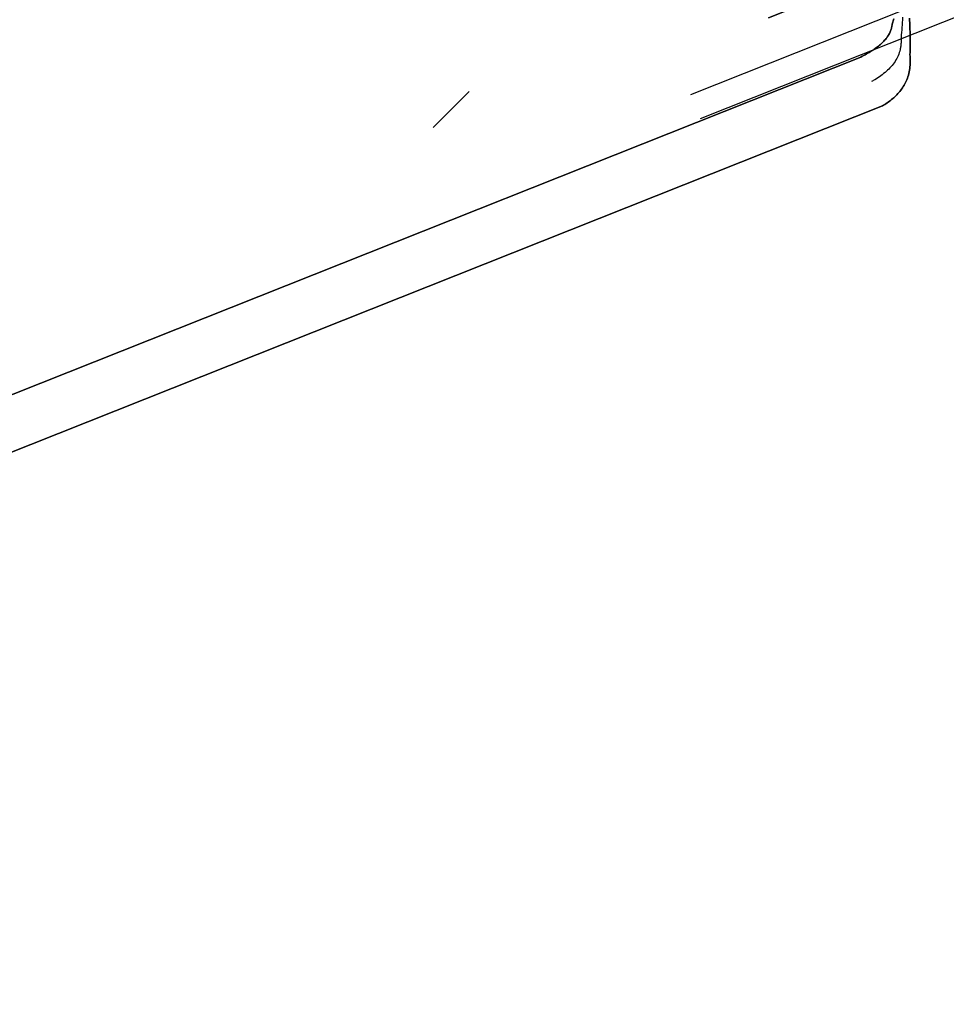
# Model space of a CAD drawing. Header units: millimetres. Extents: x -1030 to 192, y -442 to 180.
# Tile 58 of 256: x -890 to -866, y -380 to -353. Entities that reach past the tile are written whole.
import ezdxf

# ---------------------------------------------------------------- set-up
doc = ezdxf.new("R2010")
doc.units = ezdxf.units.MM
doc.header["$MEASUREMENT"] = 0
doc.layers.add('OVIDIO 120x60x72h', color=7, linetype='Continuous')

msp = doc.modelspace()

# ---------------------------------------------------------------- linework, layer by layer
at = {"layer": 'OVIDIO 120x60x72h', "extrusion": (-0.1148807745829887, -0.04567751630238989, 0.9923285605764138)}
for points in [[(6.161861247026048, -946.615774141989), (6.161861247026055, -839.7599213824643)], [(6.161861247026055, -839.7599213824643), (6.161861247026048, -946.615774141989)]]:
    msp.add_lwpolyline(points, dxfattribs=at)
at = {"layer": 'OVIDIO 120x60x72h', "extrusion": (-0.1148807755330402, -0.04567751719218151, 0.9923285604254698)}
for points in [[(6.618495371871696, -839.7599203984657), (6.618495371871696, -946.6157731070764)], [(6.618495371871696, -946.6157731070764), (6.618495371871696, -839.7599203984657)]]:
    msp.add_lwpolyline(points, dxfattribs=at)
at = {"layer": 'OVIDIO 120x60x72h', "extrusion": (-0.1148807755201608, -0.04567751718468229, 0.992328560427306)}
msp.add_lwpolyline([(7.762558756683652, -840.4126357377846), (7.762558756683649, -949.3284247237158)], dxfattribs=at)
at = {"layer": 'OVIDIO 120x60x72h', "extrusion": (0.947935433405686, 0.1806448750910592, 0.2622705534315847)}
for points in [[(-184.817681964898, 932.2833779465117), (-185.6994080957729, 931.0698875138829)], [(-185.6994080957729, 931.0698875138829), (-184.817681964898, 932.2833779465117)]]:
    msp.add_lwpolyline(points, dxfattribs=at)
at = {"layer": 'OVIDIO 120x60x72h', "extrusion": (-0.1148807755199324, -0.04567751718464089, 0.9923285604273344)}
msp.add_lwpolyline([(8.449984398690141, -840.4136563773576), (8.449984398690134, -949.3284247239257)], dxfattribs=at)
at = {"layer": 'OVIDIO 120x60x72h', "extrusion": (0.9259244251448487, 0.3152635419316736, 0.2080212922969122)}
msp.add_lwpolyline([(-56.69578212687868, 895.0318798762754), (-55.41317650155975, 895.8154948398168)], dxfattribs=at)
at = {"layer": 'OVIDIO 120x60x72h', "extrusion": (0.2028662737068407, 0.1089886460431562, 0.9731221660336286)}
for points in [[(98.70593021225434, 1080.428855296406), (98.70593021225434, 1072.385139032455)], [(98.70593021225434, 1072.385139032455), (98.70593021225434, 1080.428855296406)]]:
    msp.add_lwpolyline(points, dxfattribs=at)
at = {"layer": 'OVIDIO 120x60x72h', "extrusion": (0.122609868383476, -0.2760888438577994, 0.953279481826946)}
for points in [[(-937.0547061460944, 243.8418986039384), (-937.0547061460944, 242.3418986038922)], [(-937.0547061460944, 242.3418986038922), (-937.0547061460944, 243.8418986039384)]]:
    msp.add_lwpolyline(points, dxfattribs=at)
at = {"layer": 'OVIDIO 120x60x72h', "extrusion": (0.9479354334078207, 0.180644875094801, 0.2622705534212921)}
msp.add_lwpolyline([(-185.6994080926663, 931.069887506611), (-185.5790743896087, 931.2354987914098)], dxfattribs=at)
at = {"layer": 'OVIDIO 120x60x72h', "extrusion": (0.2028662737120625, 0.1089886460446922, 0.9731221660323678)}
msp.add_lwpolyline([(97.99298389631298, 1072.3851390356), (97.99298389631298, 1080.428855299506)], dxfattribs=at)
at = {"layer": 'OVIDIO 120x60x72h', "extrusion": (0.2028516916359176, 0.1089792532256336, 0.9731262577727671)}
for points in [[(96.8647101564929, 1070.910786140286), (96.8647101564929, 1231.566630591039)], [(96.8647101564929, 1231.566630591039), (96.8647101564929, 1070.910786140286)]]:
    msp.add_lwpolyline(points, dxfattribs=at)
at = {"layer": 'OVIDIO 120x60x72h'}
msp.add_lwpolyline([(-879.3937466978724, -356.1512248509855), (-878.4320419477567, -355.1895201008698)], dxfattribs=at)
at = {"layer": 'OVIDIO 120x60x72h', "extrusion": (0.2028516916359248, 0.1089792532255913, 0.9731262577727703)}
msp.add_lwpolyline([(96.56924016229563, 1231.566630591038), (96.56924016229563, 1070.910786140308)], dxfattribs=at)
at = {"layer": 'OVIDIO 120x60x72h', "extrusion": (0.2028662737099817, 0.1089886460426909, 0.9731221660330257)}
for points in [[(97.28003758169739, 1080.428855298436), (97.28003758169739, 1072.385139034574)], [(97.28003758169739, 1072.385139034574), (97.28003758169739, 1080.428855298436)]]:
    msp.add_lwpolyline(points, dxfattribs=at)
at = {"layer": 'OVIDIO 120x60x72h', "extrusion": (0.2028516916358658, 0.1089792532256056, 0.973126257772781)}
for points in [[(96.27377016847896, 1231.566630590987), (96.27377016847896, 1070.910786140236)], [(96.27377016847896, 1070.910786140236), (96.27377016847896, 1231.566630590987)]]:
    msp.add_lwpolyline(points, dxfattribs=at)
at = {"layer": 'OVIDIO 120x60x72h', "extrusion": (0.1226098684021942, -0.276088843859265, 0.9532794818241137)}
msp.add_lwpolyline([(-940.9574444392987, 243.8418986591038), (-940.9574444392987, 242.3418986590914)], dxfattribs=at)
at = {"layer": 'OVIDIO 120x60x72h', "extrusion": (0.05870066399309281, 0.9840532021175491, 0.1679092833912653)}
for points in [[(850.0637340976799, 783.0535720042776), (852.0023172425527, 777.5968138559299)], [(852.0023172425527, 777.5968138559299), (850.0637340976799, 783.0535720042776)]]:
    msp.add_lwpolyline(points, dxfattribs=at)
at = {"layer": 'OVIDIO 120x60x72h', "extrusion": (0.1226098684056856, -0.2760888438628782, 0.9532794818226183)}
for points in [[(-944.8601827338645, 242.3418986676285), (-944.8601827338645, 243.8418986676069)], [(-944.8601827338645, 243.8418986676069), (-944.8601827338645, 242.3418986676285)]]:
    msp.add_lwpolyline(points, dxfattribs=at)
at = {"layer": 'OVIDIO 120x60x72h', "extrusion": (0.1226098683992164, -0.2760888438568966, 0.9532794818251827)}
msp.add_lwpolyline([(-944.2098558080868, 243.8418986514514), (-944.2098558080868, 242.3418986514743)], dxfattribs=at)
at = {"layer": 'OVIDIO 120x60x72h', "extrusion": (0.05870066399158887, 0.9840532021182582, 0.1679092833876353)}
msp.add_lwpolyline([(851.6737410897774, 777.4800829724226), (849.7351579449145, 782.9368411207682)], dxfattribs=at)
at = {"layer": 'OVIDIO 120x60x72h', "extrusion": (0.04629577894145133, 0.02146384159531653, 0.9986971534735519)}
msp.add_lwpolyline([(41.86888699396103, 978.9653897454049), (41.86888699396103, 989.0138731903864)], dxfattribs=at)
at = {"layer": 'OVIDIO 120x60x72h', "extrusion": (0.2028662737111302, 0.1089886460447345, 0.9731221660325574)}
for points in [[(96.908519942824, 1090.319920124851), (96.908519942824, 1080.52992012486)], [(96.908519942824, 1080.52992012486), (96.908519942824, 1090.319920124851)]]:
    msp.add_lwpolyline(points, dxfattribs=at)
at = {"layer": 'OVIDIO 120x60x72h', "extrusion": (0.1226098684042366, -0.2760888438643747, 0.9532794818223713)}
for points in [[(-943.5595288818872, 242.3418986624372), (-943.5595288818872, 243.8418986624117)], [(-943.5595288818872, 243.8418986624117), (-943.5595288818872, 242.3418986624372)], [(-954.5563643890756, 243.8418986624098), (-954.5563643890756, 242.3418986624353)], [(-954.5563643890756, 242.3418986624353), (-954.5563643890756, 243.8418986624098)]]:
    msp.add_lwpolyline(points, dxfattribs=at)
at = {"layer": 'OVIDIO 120x60x72h', "extrusion": (0.05870066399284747, 0.984053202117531, 0.1679092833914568)}
for points in [[(849.4065817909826, 782.8201102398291), (851.3451649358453, 777.3633520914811)], [(851.3451649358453, 777.3633520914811), (849.4065817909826, 782.8201102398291)]]:
    msp.add_lwpolyline(points, dxfattribs=at)
at = {"layer": 'OVIDIO 120x60x72h', "extrusion": (0.2028662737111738, 0.1089886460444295, 0.9731221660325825)}
msp.add_lwpolyline([(96.19557363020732, 1080.529920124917), (96.19557363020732, 1090.31992012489)], dxfattribs=at)
at = {"layer": 'OVIDIO 120x60x72h', "extrusion": (0.04629577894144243, 0.02146384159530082, 0.9986971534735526)}
msp.add_lwpolyline([(40.38269790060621, 978.9327777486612), (40.38269790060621, 988.9745031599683)], dxfattribs=at)
at = {"layer": 'OVIDIO 120x60x72h', "extrusion": (0.2028662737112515, 0.1089886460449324, 0.9731221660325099)}
for points in [[(95.4826273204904, 1090.319920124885), (95.4826273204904, 1080.529920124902)], [(95.4826273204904, 1080.529920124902), (95.4826273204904, 1090.319920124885)]]:
    msp.add_lwpolyline(points, dxfattribs=at)
at = {"layer": 'OVIDIO 120x60x72h', "extrusion": (0.1226098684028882, -0.2760888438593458, 0.9532794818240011)}
msp.add_lwpolyline([(-948.3095482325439, 243.8418986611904), (-948.3095482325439, 242.3418986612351)], dxfattribs=at)
at = {"layer": 'OVIDIO 120x60x72h', "extrusion": (0.2028662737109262, 0.1089886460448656, 0.9731221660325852)}
for points in [[(98.7059302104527, 1147.802111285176), (98.7059302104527, 1090.420984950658)], [(98.7059302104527, 1090.420984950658), (98.7059302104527, 1147.802111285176)]]:
    msp.add_lwpolyline(points, dxfattribs=at)
at = {"layer": 'OVIDIO 120x60x72h', "extrusion": (0.05815167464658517, 0.9868237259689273, 0.1509878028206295)}
for points in [[(860.5775239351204, 775.5855720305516), (858.4721044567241, 780.9801547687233)], [(858.4721044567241, 780.9801547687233), (860.5775239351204, 775.5855720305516)]]:
    msp.add_lwpolyline(points, dxfattribs=at)
at = {"layer": 'OVIDIO 120x60x72h', "extrusion": (0.1226098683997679, -0.2760888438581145, 0.9532794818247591)}
msp.add_lwpolyline([(-953.8079659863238, 243.8418986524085), (-953.8079659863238, 242.3418986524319)], dxfattribs=at)
at = {"layer": 'OVIDIO 120x60x72h', "extrusion": (0.2028662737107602, 0.1089886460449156, 0.9731221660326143)}
msp.add_lwpolyline([(97.99298389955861, 1090.420984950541), (97.99298389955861, 1147.802111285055)], dxfattribs=at)
at = {"layer": 'OVIDIO 120x60x72h', "extrusion": (0.05815167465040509, 0.9868237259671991, 0.1509878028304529)}
msp.add_lwpolyline([(858.1439863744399, 780.852095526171), (860.2494058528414, 775.4575127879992)], dxfattribs=at)
at = {"layer": 'OVIDIO 120x60x72h', "extrusion": (0.1226098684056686, -0.2760888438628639, 0.9532794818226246)}
for points in [[(-953.0595675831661, 242.3418986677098), (-953.0595675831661, 243.8418986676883)], [(-953.0595675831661, 243.8418986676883), (-953.0595675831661, 242.3418986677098)]]:
    msp.add_lwpolyline(points, dxfattribs=at)
at = {"layer": 'OVIDIO 120x60x72h', "extrusion": (0.202866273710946, 0.1089886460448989, 0.9731221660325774)}
for points in [[(97.28003758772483, 1147.802111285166), (97.28003758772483, 1090.420984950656)], [(97.28003758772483, 1090.420984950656), (97.28003758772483, 1147.802111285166)]]:
    msp.add_lwpolyline(points, dxfattribs=at)
at = {"layer": 'OVIDIO 120x60x72h', "extrusion": (0.05815167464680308, 0.9868237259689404, 0.1509878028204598)}
for points in [[(859.9212877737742, 775.3294535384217), (857.8158682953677, 780.7240362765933)], [(857.8158682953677, 780.7240362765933), (859.9212877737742, 775.3294535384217)]]:
    msp.add_lwpolyline(points, dxfattribs=at)
at = {"layer": 'OVIDIO 120x60x72h'}
for points in [[(-866.8972913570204, -353.7960414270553, 716.0264940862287), (-866.8893444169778, -353.7340730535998, 715.9884825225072), (-866.8820761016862, -353.6710041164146, 715.9522687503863), (-866.8754650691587, -353.6068919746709, 715.9178636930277), (-866.869489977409, -353.5417939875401, 715.8852782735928), (-866.8641294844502, -353.4757675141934, 715.8545234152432), (-866.8593622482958, -353.4088699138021, 715.8256100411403), (-866.8551669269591, -353.3411585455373, 715.7985490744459), (-866.8515221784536, -353.2726907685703, 715.7733514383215), (-866.8484066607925, -353.2035239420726, 715.7500280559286)], [(-867.9750148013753, -354.2653091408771, 717.2062490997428), (-867.9344323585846, -354.2446037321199, 717.1987251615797), (-867.8948977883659, -354.2238772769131, 717.1902754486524), (-867.8564046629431, -354.2031206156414, 717.180956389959), (-867.8189465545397, -354.1823245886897, 717.1708244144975), (-867.7825170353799, -354.1614800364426, 717.1599359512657), (-867.7471096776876, -354.140577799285, 717.1483474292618), (-867.7127180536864, -354.1196087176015, 717.1361152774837), (-867.6793357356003, -354.0985636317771, 717.1232959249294), (-867.6469574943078, -354.07743476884, 717.1099429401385), (-867.615582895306, -354.056219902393, 717.0960984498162), (-867.5852127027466, -354.0349181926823, 717.0818017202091), (-867.5558476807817, -354.0135287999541, 717.0670920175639), (-867.5274885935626, -353.9920508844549, 717.0520086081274), (-867.5001362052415, -353.970483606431, 717.0365907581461), (-867.4737912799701, -353.9488261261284, 717.0208777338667), (-867.4484545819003, -353.9270776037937, 717.004908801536), (-867.4241263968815, -353.9052376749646, 716.9887210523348), (-867.4008050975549, -353.8833078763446, 716.9723428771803), (-867.3784885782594, -353.8612902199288, 716.9558004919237), (-867.3571747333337, -353.8391867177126, 716.9391201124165), (-867.336861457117, -353.8169993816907, 716.9223279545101), (-867.3175466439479, -353.7947302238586, 716.9054502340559), (-867.2992281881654, -353.7723812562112, 716.8885131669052), (-867.2819039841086, -353.7499544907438, 716.8715429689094), (-867.2655719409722, -353.7274545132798, 716.8545657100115), (-867.2502300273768, -353.7048962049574, 716.8376068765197), (-867.2358762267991, -353.682297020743, 716.8206918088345), (-867.2225085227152, -353.6596744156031, 716.8038458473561), (-867.210124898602, -353.6370458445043, 716.7870943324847), (-867.1987233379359, -353.6144287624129, 716.7704626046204), (-867.1883018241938, -353.5918406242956, 716.7539760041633), (-867.1788583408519, -353.5692988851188, 716.7376598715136), (-867.1703886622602, -353.5468177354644, 716.72153595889), (-867.1628797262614, -353.5243983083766, 716.7056116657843), (-867.1563162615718, -353.5020384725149, 716.6898908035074), (-867.1506829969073, -353.4797360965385, 716.6743771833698), (-867.1459646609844, -353.457489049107, 716.6590746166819), (-867.142145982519, -353.43529519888, 716.6439869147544), (-867.1392116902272, -353.4131524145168, 716.6291178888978), (-867.1371465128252, -353.391058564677, 716.6144713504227)], [(-867.1371465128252, -353.391058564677, 716.6144713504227), (-867.1392116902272, -353.4131524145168, 716.6291178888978), (-867.142145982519, -353.43529519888, 716.6439869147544), (-867.1459646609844, -353.457489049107, 716.6590746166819), (-867.1506829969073, -353.4797360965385, 716.6743771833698), (-867.1563162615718, -353.5020384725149, 716.6898908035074), (-867.1628797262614, -353.5243983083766, 716.7056116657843), (-867.1703886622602, -353.5468177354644, 716.72153595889), (-867.1788583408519, -353.5692988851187, 716.7376598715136), (-867.1883018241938, -353.5918406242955, 716.7539760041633), (-867.1987233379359, -353.6144287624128, 716.7704626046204), (-867.210124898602, -353.6370458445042, 716.7870943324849), (-867.2225085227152, -353.6596744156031, 716.8038458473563), (-867.2358762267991, -353.682297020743, 716.8206918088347), (-867.2502300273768, -353.7048962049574, 716.8376068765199), (-867.2655719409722, -353.7274545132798, 716.8545657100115), (-867.2819039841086, -353.7499544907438, 716.8715429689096), (-867.2992281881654, -353.7723812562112, 716.8885131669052), (-867.3175466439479, -353.7947302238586, 716.9054502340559), (-867.336861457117, -353.8169993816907, 716.9223279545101), (-867.3571747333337, -353.8391867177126, 716.9391201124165), (-867.3784885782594, -353.8612902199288, 716.9558004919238), (-867.4008050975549, -353.8833078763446, 716.9723428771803), (-867.4241263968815, -353.9052376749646, 716.9887210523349), (-867.4484545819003, -353.9270776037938, 717.0049088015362), (-867.4737912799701, -353.9488261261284, 717.0208777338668), (-867.5001362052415, -353.970483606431, 717.0365907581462), (-867.5274885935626, -353.992050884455, 717.0520086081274), (-867.5558476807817, -354.0135287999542, 717.067092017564), (-867.5852127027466, -354.0349181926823, 717.0818017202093), (-867.615582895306, -354.056219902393, 717.0960984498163), (-867.6469574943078, -354.07743476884, 717.1099429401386), (-867.6793357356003, -354.0985636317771, 717.1232959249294), (-867.7127180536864, -354.1196087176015, 717.1361152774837), (-867.7471096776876, -354.140577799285, 717.1483474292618), (-867.7825170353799, -354.1614800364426, 717.1599359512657), (-867.8189465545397, -354.1823245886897, 717.1708244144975), (-867.8564046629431, -354.2031206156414, 717.180956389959), (-867.8948977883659, -354.2238772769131, 717.1902754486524), (-867.9344323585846, -354.2446037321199, 717.1987251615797), (-867.9750148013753, -354.2653091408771, 717.2062490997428)], [(-867.1371465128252, -353.391058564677, 716.6144713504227), (-867.1283607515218, -353.3615972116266, 716.5981607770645), (-867.1197653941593, -353.3318109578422, 716.5823425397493), (-867.1113577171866, -353.3017100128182, 716.567022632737), (-867.1031349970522, -353.2713045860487, 716.5522070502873), (-867.0950945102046, -353.2406048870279, 716.5379017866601)], [(-867.0950945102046, -353.2406048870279, 716.5379017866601), (-867.1031349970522, -353.2713045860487, 716.5522070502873), (-867.1113577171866, -353.3017100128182, 716.567022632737), (-867.1197653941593, -353.3318109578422, 716.5823425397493), (-867.1283607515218, -353.3615972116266, 716.5981607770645), (-867.1371465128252, -353.391058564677, 716.6144713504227)], [(-866.6594526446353, -354.1976196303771, 715.4434599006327), (-866.6574527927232, -354.1448866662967, 715.4087506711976), (-866.6558382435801, -354.0915027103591, 715.3750248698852), (-866.6546030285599, -354.0374884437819, 715.342294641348), (-866.6537411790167, -353.982864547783, 715.3105721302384), (-866.6532467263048, -353.9276517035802, 715.2798694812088), (-866.6531137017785, -353.871870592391, 715.2501988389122), (-866.6533361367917, -353.8155418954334, 715.2215723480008), (-866.6539080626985, -353.758686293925, 715.1940021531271), (-866.6548235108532, -353.7013244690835, 715.167500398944), (-866.6560765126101, -353.6434771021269, 715.1420792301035), (-866.657661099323, -353.5851648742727, 715.1177507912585), (-866.6595713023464, -353.5264084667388, 715.0945272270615), (-866.6618011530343, -353.4672285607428, 715.0724206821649), (-866.6643446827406, -353.4076458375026, 715.0514433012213), (-866.6671959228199, -353.3476809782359, 715.0316072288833), (-866.6703489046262, -353.2873546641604, 715.0129246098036), (-866.6737970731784, -353.2266881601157, 714.9954063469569)], [(-866.6737970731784, -353.2266881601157, 714.9954063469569), (-866.6703489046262, -353.2873546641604, 715.0129246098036), (-866.6671959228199, -353.3476809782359, 715.0316072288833), (-866.6643446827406, -353.4076458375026, 715.0514433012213), (-866.6618011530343, -353.4672285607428, 715.0724206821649), (-866.6595713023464, -353.5264084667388, 715.0945272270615), (-866.657661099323, -353.5851648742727, 715.1177507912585), (-866.6560765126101, -353.6434771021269, 715.1420792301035), (-866.6548235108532, -353.7013244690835, 715.167500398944), (-866.6539080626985, -353.758686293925, 715.1940021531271), (-866.6533361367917, -353.8155418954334, 715.2215723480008), (-866.6531137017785, -353.871870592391, 715.2501988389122), (-866.6532467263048, -353.9276517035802, 715.2798694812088), (-866.6537411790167, -353.982864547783, 715.3105721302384), (-866.6546030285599, -354.0374884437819, 715.342294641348), (-866.6558382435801, -354.0915027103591, 715.3750248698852), (-866.6574527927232, -354.1448866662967, 715.4087506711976), (-866.6594526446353, -354.1976196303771, 715.4434599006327)], [(-866.8980930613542, -353.7946877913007, 716.0284593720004), (-866.8974989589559, -353.81803486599, 716.0450235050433), (-866.897409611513, -353.8412142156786, 716.0617405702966), (-866.897820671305, -353.8642246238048, 716.0786002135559), (-866.8987277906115, -353.8870648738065, 716.0955920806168), (-866.9001266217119, -353.9097337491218, 716.1127058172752), (-866.9020128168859, -353.9322300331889, 716.1299310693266), (-866.9043820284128, -353.9545525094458, 716.1472574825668), (-866.907229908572, -353.9766999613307, 716.1646747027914), (-866.9105521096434, -353.9986711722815, 716.1821723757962), (-866.9143442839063, -354.0204649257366, 716.1997401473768), (-866.91860208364, -354.0420800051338, 716.2173676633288), (-866.9233211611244, -354.0635151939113, 716.2350445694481), (-866.9341257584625, -354.1058410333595, 716.2705051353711), (-866.9467232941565, -354.1474327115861, 716.3060390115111), (-866.9610789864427, -354.1882804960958, 716.3415633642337), (-866.9771580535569, -354.2283746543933, 716.3769953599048), (-866.994925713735, -354.2677054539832, 716.4122521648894), (-867.0143471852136, -354.3062631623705, 716.4472509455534), (-867.0353876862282, -354.3440380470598, 716.481908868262), (-867.058012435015, -354.3810203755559, 716.516143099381), (-867.0821866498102, -354.4172004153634, 716.5498708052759), (-867.1078755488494, -354.4525684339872, 716.5830091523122), (-867.1350414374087, -354.4871193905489, 716.6154787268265), (-867.1636349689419, -354.5208670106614, 716.6472137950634), (-867.1936038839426, -354.5538297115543, 716.6781520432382), (-867.2248959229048, -354.5860259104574, 716.7082311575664), (-867.2574588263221, -354.6174740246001, 716.7373888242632), (-867.2912403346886, -354.6481924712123, 716.7655627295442), (-867.3261881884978, -354.6781996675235, 716.7926905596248), (-867.3622501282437, -354.7075140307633, 716.8187100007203), (-867.39937389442, -354.7361539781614, 716.8435587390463), (-867.4375072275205, -354.7641379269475, 716.8671744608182), (-867.4765978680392, -354.7914842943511, 716.8894948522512), (-867.5165935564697, -354.8182114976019, 716.9104575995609), (-867.557442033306, -354.8443379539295, 716.9300003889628), (-867.5990910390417, -354.8698820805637, 716.9480609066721), (-867.6414883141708, -354.894862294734, 716.9645768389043), (-867.6629512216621, -354.9071466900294, 716.9722361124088), (-867.6845815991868, -354.91929701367, 716.979485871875)], [(-867.9750148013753, -354.2653091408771, 717.2062490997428), (-967.3209898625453, -393.7660651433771, 703.8868308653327), (-968.0125742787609, -394.0410446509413, 703.794109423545)], [(-968.0125742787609, -394.0410446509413, 703.794109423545), (-967.3209898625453, -393.7660651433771, 703.8868308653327), (-867.9750148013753, -354.2653091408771, 717.2062490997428)], [(-867.3946502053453, -355.5721549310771, 716.7531144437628), (-867.3629229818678, -355.5525085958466, 716.7373250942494), (-867.3314825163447, -355.5323995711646, 716.7203782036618), (-867.3003396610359, -355.511795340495, 716.7022760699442), (-867.2695052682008, -355.4906633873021, 716.6830209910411), (-867.2389901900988, -355.4689711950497, 716.6626152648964), (-867.2088052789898, -355.446686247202, 716.6410611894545), (-867.1789613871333, -355.4237760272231, 716.6183610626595), (-867.1494693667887, -355.4002080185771, 716.5945171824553), (-867.12034625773, -355.3759500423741, 716.5695336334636), (-867.0916338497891, -355.3509712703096, 716.5434216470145), (-867.0633801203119, -355.3252412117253, 716.516194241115), (-867.0356330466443, -355.2987293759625, 716.4878644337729), (-867.0084406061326, -355.271405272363, 716.4584452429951), (-866.9818507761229, -355.2432384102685, 716.4279496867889), (-866.9559115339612, -355.2141982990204, 716.3963907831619), (-866.9306708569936, -355.1842544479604, 716.3637815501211), (-866.9061787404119, -355.1533787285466, 716.3301429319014), (-866.8824932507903, -355.1215524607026, 716.2955275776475), (-866.8596744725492, -355.0887593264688, 716.2599960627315), (-866.8377824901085, -355.0549830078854, 716.2236089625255), (-866.8168773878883, -355.0202071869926, 716.1864268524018), (-866.7970192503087, -354.9844155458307, 716.1485103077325), (-866.7782681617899, -354.9475917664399, 716.1099199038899), (-866.760684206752, -354.9097195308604, 716.070716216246), (-866.7443212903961, -354.8707966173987, 716.0309706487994), (-866.7292086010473, -354.8308771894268, 715.9907979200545), (-866.7153691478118, -354.7900295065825, 715.9503235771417), (-866.7028259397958, -354.7483218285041, 715.9096731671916), (-866.6916019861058, -354.7058224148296, 715.868972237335), (-866.6817202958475, -354.662599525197, 715.8283463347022), (-866.6732038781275, -354.6187214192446, 715.7879210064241), (-866.666075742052, -354.5742563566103, 715.747821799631), (-866.6603543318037, -354.529257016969, 715.7081539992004), (-866.6560398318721, -354.4837137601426, 715.668941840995), (-866.6531278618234, -354.4376013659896, 715.6301892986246), (-866.6516140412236, -354.3908946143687, 715.5919003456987), (-866.6514939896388, -354.3435682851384, 715.554078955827), (-866.6527633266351, -354.2955971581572, 715.5167291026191), (-866.6554176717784, -354.2469560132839, 715.4798547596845), (-866.6594526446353, -354.1976196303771, 715.4434599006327)], [(-866.6594526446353, -354.1976196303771, 715.4434599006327), (-866.6554176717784, -354.2469560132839, 715.4798547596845), (-866.6527633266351, -354.2955971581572, 715.5167291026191), (-866.6514939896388, -354.3435682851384, 715.554078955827), (-866.6516140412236, -354.3908946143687, 715.5919003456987), (-866.6531278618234, -354.4376013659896, 715.6301892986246), (-866.6560398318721, -354.4837137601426, 715.668941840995), (-866.6603543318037, -354.529257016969, 715.7081539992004), (-866.666075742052, -354.5742563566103, 715.7478217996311), (-866.6732038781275, -354.6187214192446, 715.7879210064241), (-866.6817202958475, -354.662599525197, 715.8283463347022), (-866.6916019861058, -354.7058224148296, 715.868972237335), (-866.7028259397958, -354.7483218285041, 715.9096731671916), (-866.7153691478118, -354.7900295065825, 715.9503235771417), (-866.7292086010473, -354.8308771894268, 715.9907979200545), (-866.7443212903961, -354.8707966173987, 716.0309706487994), (-866.7606842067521, -354.9097195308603, 716.070716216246), (-866.77826816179, -354.9475917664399, 716.1099199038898), (-866.7970192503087, -354.9844155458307, 716.1485103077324), (-866.8168773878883, -355.0202071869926, 716.1864268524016), (-866.8377824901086, -355.0549830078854, 716.2236089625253), (-866.8596744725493, -355.0887593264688, 716.2599960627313), (-866.8824932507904, -355.1215524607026, 716.2955275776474), (-866.9061787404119, -355.1533787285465, 716.3301429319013), (-866.9306708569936, -355.1842544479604, 716.3637815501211), (-866.9559115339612, -355.2141982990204, 716.3963907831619), (-866.9818507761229, -355.2432384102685, 716.4279496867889), (-867.0084406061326, -355.271405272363, 716.4584452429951), (-867.0356330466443, -355.2987293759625, 716.4878644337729), (-867.0633801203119, -355.3252412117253, 716.516194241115), (-867.0916338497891, -355.3509712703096, 716.5434216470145), (-867.12034625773, -355.3759500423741, 716.5695336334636), (-867.1494693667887, -355.4002080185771, 716.5945171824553), (-867.1789613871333, -355.4237760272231, 716.6183610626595), (-867.2088052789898, -355.446686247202, 716.6410611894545), (-867.2389901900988, -355.4689711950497, 716.6626152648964), (-867.2695052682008, -355.4906633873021, 716.6830209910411), (-867.3003396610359, -355.511795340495, 716.7022760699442), (-867.3314825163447, -355.5323995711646, 716.7203782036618), (-867.3629229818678, -355.5525085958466, 716.7373250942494), (-867.3946502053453, -355.5721549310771, 716.7531144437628)], [(-867.3946502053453, -355.5721549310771, 716.7531144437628), (-966.7406252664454, -395.0729109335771, 703.4336962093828), (-967.4322096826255, -395.3478904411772, 703.3409747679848)], [(-967.4322096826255, -395.3478904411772, 703.3409747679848), (-966.7406252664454, -395.0729109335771, 703.4336962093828), (-867.3946502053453, -355.5721549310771, 716.7531144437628)]]:
    msp.add_polyline3d(points, dxfattribs=at)

doc.saveas('drawing.dxf')
